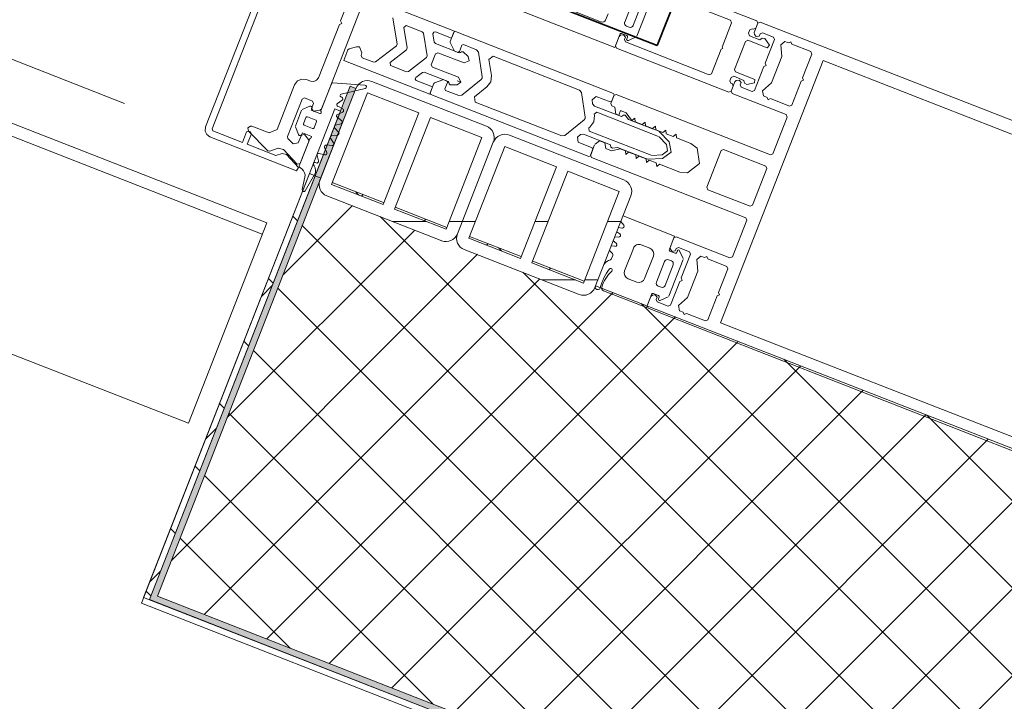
# Model space of a CAD drawing. Header units: millimetres. Extents: x -7374688 to -7372476, y 5958422 to 5960750.
# Tile 19 of 46: x -7373937 to -7373777, y 5960413 to 5960524. Entities that reach past the tile are written whole.
import ezdxf

# ---------------------------------------------------------------- set-up
doc = ezdxf.new("R2010")
doc.units = ezdxf.units.MM
doc.layers.add('Линии', color=7, linetype='Continuous', lineweight=18, true_color=0x00a600)
for name, color, linetype, lineweight in [('Окна', 7, 'Continuous', 18), ('Размеры', 7, 'Continuous', 9), ('Размеры-10', 7, 'Continuous', 9), ('Тонкие линии', 7, 'Continuous', 18), ('Элементы узлов', 7, 'Continuous', 18)]:
    doc.layers.add(name, color=color, linetype=linetype, lineweight=lineweight)
doc.styles.add('GOST Common', font='GOST_Common.ttf', dxfattribs={"width": 0.9, "height": 20})
doc.dimstyles.new('ADSK_Основной_2_0', dxfattribs={"dimscale": 304.8, "dimtxt": 20.1143, "dimasz": 0.046391, "dimexe": 0.049213, "dimexo": 0.098425, "dimgap": 0.016404, "dimtad": 1, "dimdec": 0, "dimzin": 0, "dimdsep": 46, "dimtxsty": 'GOST Common', "dimblk1": 'OBLIQUE', "dimblk2": 'OBLIQUE', "dimsah": 1, "dimcen": 0.09, "dimdle": 0.049213, "dimazin": 0, "dimtfac": 1, "dimtdec": 4, "dimtix": 1, "dimtmove": 0, "dimatfit": 3, "dimfxl": 1, "dimtvp": 1, "dimtfill": 1, "dimtolj": 1, "dimtzin": 0, "dimarcsym": 2})
doc.dimstyles.new('ADSK_Основной_2_0_1', dxfattribs={"dimscale": 304.8, "dimtxt": 20.1143, "dimasz": 0.046391, "dimexe": 0.049213, "dimexo": 0.098425, "dimgap": 0.016404, "dimtad": 1, "dimdec": 0, "dimzin": 0, "dimdsep": 46, "dimtxsty": 'GOST Common', "dimblk1": 'OBLIQUE', "dimblk2": 'OBLIQUE', "dimsah": 1, "dimcen": 0.09, "dimdle": 0.049213, "dimazin": 0, "dimtfac": 1, "dimtdec": 4, "dimtix": 1, "dimtmove": 1, "dimatfit": 3, "dimfxl": 1, "dimtvp": 1, "dimtfill": 1, "dimtolj": 1, "dimtzin": 0, "dimarcsym": 2})
pattern_1 = [(0, (-7374284.715, 5958338.63), (0, 76.2), []), (0, (-7374284.715, 5958348.18), (0, 76.2), []), (0, (-7374284.715, 5958357.68), (0, 76.2), []), (0, (-7374284.715, 5958386.18), (0, 76.2), [])]

# ---------------------------------------------------------------- blocks, each defined once
blk = doc.blocks.new('ОкноВитражное_Одностворчатое_Агрисовгаз - Окно одностворчатое AGS68 в витраж ПО Л-21477776-Разрез 6-6')
at = {"layer": 'Окна', "lineweight": 35}
for p, q in [((-7373817.05, 5960561.86), (-7373833.44, 5960519.95)), ((-7373833.44, 5960519.95), (-7373896.77, 5960544.73))]:
    blk.add_line(p, q, dxfattribs=at)
blk = doc.blocks.new('Витражная стойка в сборе - Витражная стойка в сборе-21069598-Разрез 6-6')
at = {"layer": 'Элементы узлов'}
h = blk.add_hatch(dxfattribs=at)
h.set_pattern_fill('FP_2', color=256, style=0, pattern_type=2)
h.set_pattern_definition(pattern_1)
h.paths.add_polyline_path([(-7373868, 5960488.09), (-7373867.48, 5960488.1), (-7373866.98, 5960488.24), (-7373866.54, 5960488.51), (-7373866.06, 5960489.1), (-7373865.81, 5960489.65), (-7373859.97, 5960504.76), (-7373860.09, 5960505.68), (-7373860.12, 5960505.78), (-7373860.39, 5960506.23), (-7373860.77, 5960506.59), (-7373861.82, 5960507.07), (-7373880.35, 5960514.25), (-7373881.28, 5960514.12), (-7373881.38, 5960514.09), (-7373881.83, 5960513.82), (-7373882.2, 5960513.44), (-7373882.45, 5960512.98), (-7373888.41, 5960497.56), (-7373888.4, 5960497.05), (-7373888.26, 5960496.56), (-7373887.99, 5960496.12), (-7373887.62, 5960495.76), (-7373886.41, 5960495.22), (-7373868.5, 5960488.21)])
h.paths.add_polyline_path([(-7373867.79, 5960490.08), (-7373876.17, 5960493.36), (-7373870.34, 5960508.26), (-7373861.96, 5960504.98), (-7373867.67, 5960490.38)])
h.paths.add_polyline_path([(-7373878.03, 5960494.09), (-7373886.41, 5960497.36), (-7373880.58, 5960512.26), (-7373872.2, 5960508.99), (-7373877.97, 5960494.24)])
h = blk.add_hatch(dxfattribs=at)
h.set_pattern_fill('FP_2', color=256, style=0, pattern_type=2)
h.set_pattern_definition(pattern_1)
h.paths.add_polyline_path([(-7373845.65, 5960479.34), (-7373845.13, 5960479.35), (-7373844.63, 5960479.5), (-7373844.19, 5960479.76), (-7373843.83, 5960480.14), (-7373843.46, 5960480.9), (-7373837.62, 5960496.02), (-7373837.63, 5960496.54), (-7373837.77, 5960497.04), (-7373838.04, 5960497.48), (-7373838.42, 5960497.84), (-7373839.61, 5960498.38), (-7373858, 5960505.5), (-7373858.53, 5960505.49), (-7373859.14, 5960505.28), (-7373859.79, 5960504.76), (-7373859.97, 5960504.47), (-7373860.1, 5960504.23), (-7373866.06, 5960488.82), (-7373865.93, 5960487.89), (-7373865.91, 5960487.81), (-7373865.64, 5960487.37), (-7373865.27, 5960487.02), (-7373864.06, 5960486.47), (-7373846.15, 5960479.47)])
h.paths.add_polyline_path([(-7373845.44, 5960481.33), (-7373853.82, 5960484.61), (-7373847.99, 5960499.51), (-7373839.61, 5960496.24), (-7373845.32, 5960481.63)])
h.paths.add_polyline_path([(-7373855.68, 5960485.34), (-7373864.06, 5960488.62), (-7373858.18, 5960503.5), (-7373849.85, 5960500.24), (-7373855.56, 5960485.64)])
for p, q in [((-7373906.89, 5960506.72), (-7373889.58, 5960550.95)), ((-7373888.6, 5960550.48), (-7373905.85, 5960506.4)), ((-7373817.26, 5960524), (-7373835.53, 5960531.15)), ((-7373835.14, 5960529.39), (-7373821.53, 5960524.06)), ((-7373821.36, 5960523.67), (-7373822.9, 5960519.71)), ((-7373821.53, 5960524.06), (-7373821.36, 5960523.67)), ((-7373818.38, 5960522.51), (-7373817.99, 5960522.68)), ((-7373817.99, 5960522.68), (-7373817.8, 5960522.6)), ((-7373817.8, 5960522.6), (-7373817.41, 5960522.77)), ((-7373817.09, 5960523.61), (-7373817.69, 5960522.06)), ((-7373817.41, 5960522.77), (-7373817.09, 5960523.61)), ((-7373817.09, 5960523.61), (-7373817.26, 5960524)), ((-7373816.7, 5960523.78), (-7373817.09, 5960523.61)), ((-7373706.15, 5960480.54), (-7373816.7, 5960523.78)), ((-7373839.64, 5960521.45), (-7373840.25, 5960519.9)), ((-7373839.41, 5960521.64), (-7373839.64, 5960521.45)), ((-7373838.95, 5960521.71), (-7373839.41, 5960521.64)), ((-7373838.63, 5960521.3), (-7373838.95, 5960521.71)), ((-7373838.77, 5960520.93), (-7373838.63, 5960521.3)), ((-7373818.6, 5960521.95), (-7373818.38, 5960522.51)), ((-7373818.43, 5960521.56), (-7373818.6, 5960521.95)), ((-7373816.75, 5960520.9), (-7373818.43, 5960521.56)), ((-7373817.69, 5960522.06), (-7373817.65, 5960521.76)), ((-7373817.65, 5960521.76), (-7373817.36, 5960521.4)), ((-7373817.36, 5960521.4), (-7373816.85, 5960521.48)), ((-7373816.85, 5960521.48), (-7373816.7, 5960521.85)), ((-7373816.38, 5960521.16), (-7373816.75, 5960520.9)), ((-7373816.7, 5960521.85), (-7373816.31, 5960522.02)), ((-7373815.97, 5960521.08), (-7373816.38, 5960521.16)), ((-7373816.31, 5960522.02), (-7373814.54, 5960521.33)), ((-7373815.2, 5960520.03), (-7373815.97, 5960521.08)), ((-7373814.54, 5960521.33), (-7373814.37, 5960520.94)), ((-7373840.25, 5960519.9), (-7373840.08, 5960519.51)), ((-7373840.08, 5960519.51), (-7373821.81, 5960512.36)), ((-7373838.6, 5960520.54), (-7373838.77, 5960520.93)), ((-7373824.99, 5960515.21), (-7373838.6, 5960520.54)), ((-7373822.79, 5960519.45), (-7373823.05, 5960519.34)), ((-7373822.9, 5960519.71), (-7373822.79, 5960519.45)), ((-7373820.89, 5960516.08), (-7373819.11, 5960520.64)), ((-7373819.11, 5960520.64), (-7373818.72, 5960520.81)), ((-7373818.72, 5960520.81), (-7373815.55, 5960519.58)), ((-7373814.37, 5960520.94), (-7373815.89, 5960517.08)), ((-7373815.55, 5960519.58), (-7373815.2, 5960520.03)), ((-7373813.36, 5960520.09), (-7373812.68, 5960520.6)), ((-7373813.2, 5960518.17), (-7373813.36, 5960520.09)), ((-7373812.68, 5960520.6), (-7373812.12, 5960520.38)), ((-7373812.12, 5960520.38), (-7373811.73, 5960520.55)), ((-7373811.73, 5960520.55), (-7373811.56, 5960520.16)), ((-7373811.56, 5960520.16), (-7373808.49, 5960518.96)), ((-7373823.05, 5960519.34), (-7373824.6, 5960515.38)), ((-7373814.88, 5960513.89), (-7373813.2, 5960518.17)), ((-7373808.32, 5960518.57), (-7373809.83, 5960514.71)), ((-7373808.49, 5960518.96), (-7373808.32, 5960518.57)), ((-7373823.16, 5960474.88), (-7373806.47, 5960517.53)), ((-7373816.1, 5960516.52), (-7373817.62, 5960512.65)), ((-7373815.72, 5960516.69), (-7373816.1, 5960516.52)), ((-7373815.89, 5960517.08), (-7373815.72, 5960516.69)), ((-7373806.47, 5960517.53), (-7373710.64, 5960480.04)), ((-7373824.6, 5960515.38), (-7373824.99, 5960515.21)), ((-7373821.62, 5960514.22), (-7373821.4, 5960514.78)), ((-7373821.4, 5960514.78), (-7373821.01, 5960514.95)), ((-7373821.01, 5960514.95), (-7373819.34, 5960514.29)), ((-7373820.72, 5960515.69), (-7373820.89, 5960516.08)), ((-7373817.56, 5960514.45), (-7373820.72, 5960515.69)), ((-7373809.83, 5960514.71), (-7373809.66, 5960514.32)), ((-7373861.23, 5960506.84), (-7373879.84, 5960514.12)), ((-7373821.45, 5960513.83), (-7373821.62, 5960514.22)), ((-7373821.26, 5960513.76), (-7373821.45, 5960513.83)), ((-7373820.81, 5960514.08), (-7373821.42, 5960512.53)), ((-7373821.42, 5960512.53), (-7373821.09, 5960513.37)), ((-7373821.09, 5960513.37), (-7373821.26, 5960513.76)), ((-7373820.58, 5960514.27), (-7373820.81, 5960514.08)), ((-7373820.12, 5960514.34), (-7373820.58, 5960514.27)), ((-7373819.8, 5960513.94), (-7373820.12, 5960514.34)), ((-7373819.94, 5960513.56), (-7373819.8, 5960513.94)), ((-7373819.77, 5960513.17), (-7373819.94, 5960513.56)), ((-7373818, 5960512.48), (-7373819.77, 5960513.17)), ((-7373819.34, 5960514.29), (-7373819.24, 5960513.86)), ((-7373819.24, 5960513.86), (-7373818.89, 5960513.63)), ((-7373818.89, 5960513.63), (-7373817.61, 5960513.88)), ((-7373817.61, 5960513.88), (-7373817.56, 5960514.45)), ((-7373816.3, 5960512.59), (-7373814.88, 5960513.89)), ((-7373810.05, 5960514.15), (-7373811.56, 5960510.28)), ((-7373809.66, 5960514.32), (-7373810.05, 5960514.15)), ((-7373882.45, 5960512.98), (-7373888.29, 5960498.06)), ((-7373886.41, 5960497.36), (-7373880.58, 5960512.26)), ((-7373880.58, 5960512.26), (-7373872.2, 5960508.99)), ((-7373840.49, 5960511.83), (-7373841, 5960510.52)), ((-7373840.1, 5960512), (-7373840.49, 5960511.83)), ((-7373815.05, 5960502.2), (-7373840.1, 5960512)), ((-7373821.81, 5960512.36), (-7373821.42, 5960512.53)), ((-7373821.42, 5960512.53), (-7373821.25, 5960512.14)), ((-7373821.25, 5960512.14), (-7373812.5, 5960508.72)), ((-7373817.62, 5960512.65), (-7373818, 5960512.48)), ((-7373816.14, 5960511.75), (-7373816.3, 5960512.59)), ((-7373815.58, 5960511.53), (-7373816.14, 5960511.75)), ((-7373815.41, 5960511.15), (-7373815.58, 5960511.53)), ((-7373841, 5960510.52), (-7373840.83, 5960510.13)), ((-7373840.83, 5960510.13), (-7373840.34, 5960509.95)), ((-7373840.34, 5960509.95), (-7373840.17, 5960508.8)), ((-7373815.02, 5960511.32), (-7373815.41, 5960511.15)), ((-7373811.95, 5960510.11), (-7373815.02, 5960511.32)), ((-7373811.56, 5960510.28), (-7373811.95, 5960510.11)), ((-7373872.2, 5960508.99), (-7373878.03, 5960494.09)), ((-7373876.17, 5960493.36), (-7373870.34, 5960508.26)), ((-7373870.34, 5960508.26), (-7373861.96, 5960504.98)), ((-7373840.17, 5960508.8), (-7373839.7, 5960508.62)), ((-7373839.7, 5960508.62), (-7373839.41, 5960509.37)), ((-7373839.41, 5960509.37), (-7373838.48, 5960509)), ((-7373838.48, 5960509), (-7373837.65, 5960507.82)), ((-7373812.33, 5960508.33), (-7373814.66, 5960502.37)), ((-7373812.5, 5960508.72), (-7373812.33, 5960508.33)), ((-7373906.95, 5960506.03), (-7373906.89, 5960506.72)), ((-7373837.55, 5960507.78), (-7373837.1, 5960508.14)), ((-7373837.1, 5960508.14), (-7373837.01, 5960507.57)), ((-7373837.01, 5960507.57), (-7373835.87, 5960507.12)), ((-7373835.87, 5960507.12), (-7373835.42, 5960507.48)), ((-7373835.42, 5960507.48), (-7373835.33, 5960506.91)), ((-7373835.33, 5960506.91), (-7373834.2, 5960506.47)), ((-7373834.2, 5960506.47), (-7373833.75, 5960506.83)), ((-7373833.75, 5960506.83), (-7373833.66, 5960506.26)), ((-7373906.7, 5960505.48), (-7373906.95, 5960506.03)), ((-7373906.18, 5960505.1), (-7373906.7, 5960505.48)), ((-7373892.13, 5960499.6), (-7373906.18, 5960505.1)), ((-7373905.85, 5960506.4), (-7373905.71, 5960506.07)), ((-7373905.71, 5960506.07), (-7373900.89, 5960504.19)), ((-7373900.89, 5960504.19), (-7373900.23, 5960505.9)), ((-7373900.23, 5960505.9), (-7373899.9, 5960506.04)), ((-7373899.45, 5960505.6), (-7373900.12, 5960503.89)), ((-7373899.9, 5960506.04), (-7373899.59, 5960505.92)), ((-7373899.59, 5960505.92), (-7373899.45, 5960505.6)), ((-7373838.88, 5960498.1), (-7373857.49, 5960505.38)), ((-7373833.66, 5960506.26), (-7373832.52, 5960505.81)), ((-7373832.52, 5960505.81), (-7373832.07, 5960506.17)), ((-7373832.07, 5960506.17), (-7373831.98, 5960505.6)), ((-7373831.98, 5960505.6), (-7373830.85, 5960505.16)), ((-7373830.85, 5960505.16), (-7373830.39, 5960505.52)), ((-7373830.39, 5960505.52), (-7373830.31, 5960504.94)), ((-7373900.12, 5960503.89), (-7373895.46, 5960502.07)), ((-7373861.96, 5960504.98), (-7373867.79, 5960490.08)), ((-7373860.1, 5960504.23), (-7373865.94, 5960489.32)), ((-7373864.06, 5960488.62), (-7373858.23, 5960503.52)), ((-7373858.23, 5960503.52), (-7373849.85, 5960500.24)), ((-7373843.64, 5960503.78), (-7373844.28, 5960502.14)), ((-7373842.83, 5960504.47), (-7373843.54, 5960503.9)), ((-7373841.96, 5960504.13), (-7373842.83, 5960504.47)), ((-7373841.81, 5960503.22), (-7373841.96, 5960504.13)), ((-7373830.31, 5960504.94), (-7373827.97, 5960504.03)), ((-7373827.97, 5960504.03), (-7373826.93, 5960503.26)), ((-7373895.46, 5960502.07), (-7373894.45, 5960502.4)), ((-7373894.45, 5960502.4), (-7373893.75, 5960502.23)), ((-7373893.75, 5960502.23), (-7373891.77, 5960500.14)), ((-7373844.28, 5960502.14), (-7373844.11, 5960501.75)), ((-7373840.88, 5960502.85), (-7373841.81, 5960503.22)), ((-7373839.47, 5960503.16), (-7373840.88, 5960502.85)), ((-7373838.63, 5960502.83), (-7373839.47, 5960503.16)), ((-7373838.54, 5960502.26), (-7373838.63, 5960502.83)), ((-7373838.09, 5960502.62), (-7373838.54, 5960502.26)), ((-7373836.95, 5960502.18), (-7373838.09, 5960502.62)), ((-7373836.86, 5960501.6), (-7373836.95, 5960502.18)), ((-7373836.41, 5960501.96), (-7373836.86, 5960501.6)), ((-7373835.27, 5960501.52), (-7373836.41, 5960501.96)), ((-7373826.93, 5960503.26), (-7373826.55, 5960500.79)), ((-7373825.39, 5960496.9), (-7373823.06, 5960502.86)), ((-7373823.06, 5960502.86), (-7373822.67, 5960503.03)), ((-7373822.67, 5960503.03), (-7373815.78, 5960500.34)), ((-7373814.66, 5960502.37), (-7373815.05, 5960502.2)), ((-7373849.85, 5960500.24), (-7373855.68, 5960485.34)), ((-7373844.11, 5960501.75), (-7373819.05, 5960491.95)), ((-7373835.19, 5960500.95), (-7373835.27, 5960501.52)), ((-7373834.73, 5960501.31), (-7373835.19, 5960500.95)), ((-7373833.6, 5960500.86), (-7373834.73, 5960501.31)), ((-7373833.51, 5960500.29), (-7373833.6, 5960500.86)), ((-7373833.06, 5960500.65), (-7373833.51, 5960500.29)), ((-7373829.79, 5960499.37), (-7373833.06, 5960500.65)), ((-7373826.55, 5960500.79), (-7373828.5, 5960499.23)), ((-7373815.78, 5960500.34), (-7373815.61, 5960499.95)), ((-7373891.77, 5960500.14), (-7373892.13, 5960499.6)), ((-7373853.82, 5960484.61), (-7373847.99, 5960499.51)), ((-7373847.99, 5960499.51), (-7373839.61, 5960496.24)), ((-7373828.5, 5960499.23), (-7373829.79, 5960499.37)), ((-7373815.61, 5960499.95), (-7373817.94, 5960493.99)), ((-7373878.03, 5960494.09), (-7373886.41, 5960497.36)), ((-7373887.17, 5960495.51), (-7373868.5, 5960488.21)), ((-7373839.61, 5960496.24), (-7373845.44, 5960481.33)), ((-7373843.58, 5960480.59), (-7373837.74, 5960495.51)), ((-7373825.22, 5960496.51), (-7373825.39, 5960496.9)), ((-7373818.33, 5960493.82), (-7373825.22, 5960496.51)), ((-7373817.94, 5960493.99), (-7373818.33, 5960493.82)), ((-7373867.79, 5960490.08), (-7373876.17, 5960493.36)), ((-7373818.88, 5960491.57), (-7373821.22, 5960485.6)), ((-7373819.05, 5960491.95), (-7373818.88, 5960491.57)), ((-7373855.68, 5960485.34), (-7373864.06, 5960488.62)), ((-7373830.75, 5960488.69), (-7373831.36, 5960487.13)), ((-7373830.36, 5960488.86), (-7373830.75, 5960488.69)), ((-7373821.61, 5960485.43), (-7373830.36, 5960488.86)), ((-7373864.82, 5960486.77), (-7373846.15, 5960479.47)), ((-7373831.36, 5960487.13), (-7373831.31, 5960486.84)), ((-7373831.31, 5960486.84), (-7373831.02, 5960486.48)), ((-7373831.02, 5960486.48), (-7373830.51, 5960486.56)), ((-7373830.51, 5960486.56), (-7373830.36, 5960486.93)), ((-7373830.36, 5960486.93), (-7373829.97, 5960487.1)), ((-7373829.97, 5960487.1), (-7373828.2, 5960486.41)), ((-7373828.03, 5960486.02), (-7373829.55, 5960482.15)), ((-7373828.2, 5960486.41), (-7373828.03, 5960486.02)), ((-7373845.44, 5960481.33), (-7373853.82, 5960484.61)), ((-7373826.34, 5960485.68), (-7373827.02, 5960485.17)), ((-7373827.02, 5960485.17), (-7373826.86, 5960483.25)), ((-7373825.78, 5960485.46), (-7373826.34, 5960485.68)), ((-7373825.39, 5960485.63), (-7373825.78, 5960485.46)), ((-7373825.22, 5960485.24), (-7373825.39, 5960485.63)), ((-7373822.15, 5960484.04), (-7373825.22, 5960485.24)), ((-7373821.22, 5960485.6), (-7373821.61, 5960485.43)), ((-7373826.86, 5960483.25), (-7373828.54, 5960478.97)), ((-7373823.49, 5960479.78), (-7373821.98, 5960483.65)), ((-7373821.98, 5960483.65), (-7373822.15, 5960484.04)), ((-7373829.77, 5960481.59), (-7373831.28, 5960477.73)), ((-7373829.38, 5960481.76), (-7373829.77, 5960481.59)), ((-7373829.55, 5960482.15), (-7373829.38, 5960481.76)), ((-7373833.78, 5960479.42), (-7373834.24, 5960479.35)), ((-7373833.46, 5960479.01), (-7373833.78, 5960479.42)), ((-7373823.32, 5960479.4), (-7373823.49, 5960479.78)), ((-7373834.47, 5960479.16), (-7373835.08, 5960477.61)), ((-7373834.24, 5960479.35), (-7373834.47, 5960479.16)), ((-7373833.61, 5960478.64), (-7373833.46, 5960479.01)), ((-7373833.44, 5960478.25), (-7373833.61, 5960478.64)), ((-7373831.67, 5960477.56), (-7373833.44, 5960478.25)), ((-7373828.54, 5960478.97), (-7373829.96, 5960477.66)), ((-7373825.22, 5960475.36), (-7373823.71, 5960479.23)), ((-7373823.71, 5960479.23), (-7373823.32, 5960479.4)), ((-7373835.08, 5960477.61), (-7373834.91, 5960477.22)), ((-7373834.91, 5960477.22), (-7373724.37, 5960433.98)), ((-7373831.28, 5960477.73), (-7373831.67, 5960477.56)), ((-7373829.96, 5960477.66), (-7373829.8, 5960476.83)), ((-7373829.8, 5960476.83), (-7373829.24, 5960476.61)), ((-7373829.24, 5960476.61), (-7373829.07, 5960476.22)), ((-7373829.07, 5960476.22), (-7373828.69, 5960476.39)), ((-7373828.69, 5960476.39), (-7373825.61, 5960475.19)), ((-7373825.61, 5960475.19), (-7373825.22, 5960475.36)), ((-7373727.33, 5960437.39), (-7373823.16, 5960474.88))]:
    blk.add_line(p, q, dxfattribs=at)
at = {"layer": 'Элементы узлов', "color": 127, "true_color": 0x3a7676}
for p, q in [((-7373888.06, 5960509.63), (-7373877.73, 5960536.04)), ((-7373881.54, 5960532.61), (-7373884.93, 5960523.95)), ((-7373885.14, 5960523.39), (-7373888.53, 5960514.73)), ((-7373884.76, 5960523.56), (-7373885.14, 5960523.39)), ((-7373884.93, 5960523.95), (-7373884.76, 5960523.56)), ((-7373888.53, 5960514.73), (-7373888.84, 5960514.31)), ((-7373892.42, 5960513.57), (-7373895.26, 5960506.3)), ((-7373891.96, 5960514.19), (-7373892.42, 5960513.57)), ((-7373891.25, 5960514.5), (-7373891.96, 5960514.19)), ((-7373890.48, 5960514.42), (-7373891.25, 5960514.5)), ((-7373889.83, 5960514.16), (-7373890.48, 5960514.42)), ((-7373889.31, 5960514.1), (-7373889.83, 5960514.16)), ((-7373888.84, 5960514.31), (-7373889.31, 5960514.1)), ((-7373891.18, 5960511.26), (-7373890.79, 5960511.43)), ((-7373890.79, 5960511.43), (-7373889.49, 5960510.92)), ((-7373893.56, 5960505.18), (-7373891.18, 5960511.26)), ((-7373889.32, 5960510.53), (-7373889.65, 5960509.69)), ((-7373889.49, 5960510.92), (-7373889.32, 5960510.53)), ((-7373889.65, 5960509.69), (-7373889.32, 5960509.28)), ((-7373889.32, 5960509.28), (-7373888.29, 5960509.44)), ((-7373888.29, 5960509.44), (-7373888.06, 5960509.63)), ((-7373899.61, 5960506.86), (-7373900, 5960506.55)), ((-7373899.35, 5960506.83), (-7373899.61, 5960506.86)), ((-7373896.56, 5960505.74), (-7373899.35, 5960506.83)), ((-7373900, 5960506.55), (-7373899.93, 5960506.05)), ((-7373899.93, 5960506.05), (-7373896.75, 5960502.83)), ((-7373895.26, 5960506.3), (-7373896.56, 5960505.74)), ((-7373893.5, 5960504.86), (-7373893.56, 5960505.18)), ((-7373891.32, 5960505.4), (-7373891.82, 5960504.12)), ((-7373890.81, 5960505.48), (-7373891.32, 5960505.4)), ((-7373890.16, 5960504.67), (-7373890.81, 5960505.48)), ((-7373892.65, 5960503.96), (-7373893.5, 5960504.86)), ((-7373891.82, 5960504.12), (-7373892.65, 5960503.96)), ((-7373891.53, 5960500.76), (-7373890.11, 5960504.37)), ((-7373890.11, 5960504.37), (-7373890.16, 5960504.67)), ((-7373896.75, 5960502.83), (-7373896.44, 5960502.76)), ((-7373896.44, 5960502.76), (-7373895.09, 5960503.24)), ((-7373895.09, 5960503.24), (-7373894.24, 5960503.03)), ((-7373894.24, 5960503.03), (-7373892.02, 5960500.66)), ((-7373892.02, 5960500.66), (-7373891.53, 5960500.76))]:
    blk.add_line(p, q, dxfattribs=at)
at = {"layer": 'Элементы узлов', "color": 232, "true_color": 0xbb005e}
for p, q in [((-7373866.44, 5960522.3), (-7373880.41, 5960527.77)), ((-7373876.46, 5960524.45), (-7373875.75, 5960520.2)), ((-7373874.27, 5960523.22), (-7373874.68, 5960522.89)), ((-7373874.68, 5960522.89), (-7373874.12, 5960519.57)), ((-7373871.66, 5960522.2), (-7373874.27, 5960523.22)), ((-7373871.48, 5960521.97), (-7373871.66, 5960522.2)), ((-7373870.86, 5960518.29), (-7373871.48, 5960521.97)), ((-7373869.93, 5960521.84), (-7373869.8, 5960522.14)), ((-7373869.71, 5960520.52), (-7373869.93, 5960521.84)), ((-7373869.8, 5960522.14), (-7373869.53, 5960522.17)), ((-7373869.53, 5960522.17), (-7373866.9, 5960521.14)), ((-7373866.52, 5960522.12), (-7373867.11, 5960520.6)), ((-7373866.9, 5960521.14), (-7373866.44, 5960522.3)), ((-7373866.26, 5960522.23), (-7373866.52, 5960522.12)), ((-7373840.55, 5960512.18), (-7373866.26, 5960522.23)), ((-7373882.37, 5960519.77), (-7373883.55, 5960519.43)), ((-7373881.88, 5960519.75), (-7373882.37, 5960519.77)), ((-7373881.46, 5960518.78), (-7373881.88, 5960519.75)), ((-7373875.86, 5960519.92), (-7373879.27, 5960517.28)), ((-7373875.75, 5960520.2), (-7373875.86, 5960519.92)), ((-7373874.12, 5960519.57), (-7373874.24, 5960519.28)), ((-7373869.53, 5960520.29), (-7373869.71, 5960520.52)), ((-7373865.63, 5960518.76), (-7373869.53, 5960520.29)), ((-7373867.11, 5960520.6), (-7373867.1, 5960520.44)), ((-7373867.1, 5960520.44), (-7373866.45, 5960519.14)), ((-7373865.6, 5960518.97), (-7373865.2, 5960519.99)), ((-7373865.2, 5960519.99), (-7373864.94, 5960520.1)), ((-7373864.94, 5960520.1), (-7373862.82, 5960519.27)), ((-7373883.75, 5960519.25), (-7373884.42, 5960517.52)), ((-7373883.55, 5960519.43), (-7373883.75, 5960519.25)), ((-7373881.62, 5960518.36), (-7373881.46, 5960518.78)), ((-7373881.45, 5960517.97), (-7373881.62, 5960518.36)), ((-7373879.56, 5960517.23), (-7373881.45, 5960517.97)), ((-7373874.24, 5960519.28), (-7373876.9, 5960517.22)), ((-7373873.92, 5960515.72), (-7373870.97, 5960518)), ((-7373870.97, 5960518), (-7373870.86, 5960518.29)), ((-7373870.19, 5960516.84), (-7373869.5, 5960518.61)), ((-7373869.5, 5960518.61), (-7373869.11, 5960518.78)), ((-7373869.11, 5960518.78), (-7373864.85, 5960517.12)), ((-7373866.35, 5960519.04), (-7373865.86, 5960518.85)), ((-7373865.86, 5960518.85), (-7373865.6, 5960518.97)), ((-7373865.43, 5960518.8), (-7373865.63, 5960518.76)), ((-7373865.26, 5960518.94), (-7373865.43, 5960518.8)), ((-7373865, 5960518.93), (-7373865.26, 5960518.94)), ((-7373864.19, 5960518.15), (-7373865, 5960518.93)), ((-7373864.04, 5960517.47), (-7373864.19, 5960518.15)), ((-7373862.82, 5960519.27), (-7373862.51, 5960518.88)), ((-7373862.51, 5960518.88), (-7373861.9, 5960514.89)), ((-7373860.81, 5960517.68), (-7373860.13, 5960518.22)), ((-7373860.13, 5960518.22), (-7373846.06, 5960512.72)), ((-7373884.42, 5960517.52), (-7373870.45, 5960512.06)), ((-7373879.27, 5960517.28), (-7373879.56, 5960517.23)), ((-7373876.9, 5960517.22), (-7373876.82, 5960516.7)), ((-7373876.82, 5960516.7), (-7373874.21, 5960515.68)), ((-7373870.02, 5960516.45), (-7373870.19, 5960516.84)), ((-7373865.76, 5960514.79), (-7373870.02, 5960516.45)), ((-7373864.85, 5960517.12), (-7373864.04, 5960517.47)), ((-7373860.42, 5960515.11), (-7373860.81, 5960517.68)), ((-7373874.21, 5960515.68), (-7373873.92, 5960515.72)), ((-7373872.81, 5960514.49), (-7373872.7, 5960514.77)), ((-7373872.7, 5960514.77), (-7373871.64, 5960515.59)), ((-7373871.64, 5960515.59), (-7373871.35, 5960515.63)), ((-7373871.35, 5960515.63), (-7373867.45, 5960514.11)), ((-7373865.41, 5960513.98), (-7373865.76, 5960514.79)), ((-7373861.93, 5960514.63), (-7373862.08, 5960514.42)), ((-7373861.9, 5960514.89), (-7373861.93, 5960514.63)), ((-7373860.53, 5960514.08), (-7373860.42, 5960515.11)), ((-7373872.63, 5960514.25), (-7373872.81, 5960514.49)), ((-7373870, 5960513.22), (-7373872.63, 5960514.25)), ((-7373870.45, 5960512.06), (-7373870, 5960513.22)), ((-7373869.78, 5960513.76), (-7373870.38, 5960512.25)), ((-7373869.67, 5960513.88), (-7373869.78, 5960513.76)), ((-7373868.31, 5960514.39), (-7373869.67, 5960513.88)), ((-7373867.68, 5960514.2), (-7373868.17, 5960514.39)), ((-7373867.97, 5960512.91), (-7373867.57, 5960513.94)), ((-7373867.57, 5960513.94), (-7373867.68, 5960514.2)), ((-7373867.45, 5960514.11), (-7373867.33, 5960513.95)), ((-7373867.33, 5960513.95), (-7373867.3, 5960513.73)), ((-7373867.3, 5960513.73), (-7373867.1, 5960513.56)), ((-7373867.1, 5960513.56), (-7373865.97, 5960513.58)), ((-7373865.41, 5960513.98), (-7373865.99, 5960514.21)), ((-7373865.97, 5960513.58), (-7373865.41, 5960513.98)), ((-7373862.08, 5960514.42), (-7373865.24, 5960511.9)), ((-7373863.18, 5960511.63), (-7373861.15, 5960513.25)), ((-7373861.15, 5960513.25), (-7373860.53, 5960514.08)), ((-7373870.38, 5960512.25), (-7373870.27, 5960511.99)), ((-7373870.27, 5960511.99), (-7373844.56, 5960501.93)), ((-7373867.86, 5960512.65), (-7373867.97, 5960512.91)), ((-7373865.73, 5960511.82), (-7373867.86, 5960512.65)), ((-7373865.24, 5960511.9), (-7373865.73, 5960511.82)), ((-7373863.05, 5960510.77), (-7373863.18, 5960511.63)), ((-7373846.06, 5960512.72), (-7373845.74, 5960512.33)), ((-7373845.74, 5960512.33), (-7373845.14, 5960508.33)), ((-7373844.04, 5960511.12), (-7373843.37, 5960511.67)), ((-7373843.37, 5960511.67), (-7373841.1, 5960510.78)), ((-7373840.84, 5960510.89), (-7373840.44, 5960511.92)), ((-7373840.44, 5960511.92), (-7373840.55, 5960512.18)), ((-7373848.97, 5960505.27), (-7373863.05, 5960510.77)), ((-7373843.95, 5960510.5), (-7373844.04, 5960511.12)), ((-7373843.64, 5960510.11), (-7373843.95, 5960510.5)), ((-7373839.24, 5960508.39), (-7373843.64, 5960510.11)), ((-7373841.1, 5960510.78), (-7373840.84, 5960510.89)), ((-7373845.14, 5960508.33), (-7373845.17, 5960508.07)), ((-7373843.77, 5960507.53), (-7373843.65, 5960508.56)), ((-7373843.69, 5960508.78), (-7373843.28, 5960509.11)), ((-7373843.65, 5960508.56), (-7373843.69, 5960508.78)), ((-7373843.28, 5960509.11), (-7373833.22, 5960505.17)), ((-7373838.93, 5960508.64), (-7373839.24, 5960508.39)), ((-7373838.65, 5960508.61), (-7373838.93, 5960508.64)), ((-7373838.12, 5960507.95), (-7373838.65, 5960508.61)), ((-7373845.32, 5960507.87), (-7373848.48, 5960505.34)), ((-7373845.17, 5960508.07), (-7373845.32, 5960507.87)), ((-7373844.56, 5960506.55), (-7373844.38, 5960506.69)), ((-7373844.38, 5960506.69), (-7373843.77, 5960507.53)), ((-7373834.22, 5960506.42), (-7373838.12, 5960507.95)), ((-7373848.48, 5960505.34), (-7373848.97, 5960505.27)), ((-7373846.41, 5960505.07), (-7373845.92, 5960505.47)), ((-7373846.28, 5960504.22), (-7373846.41, 5960505.07)), ((-7373845.92, 5960505.47), (-7373845.42, 5960505.54)), ((-7373845.42, 5960505.54), (-7373841.03, 5960503.82)), ((-7373844.49, 5960506.04), (-7373844.56, 5960506.55)), ((-7373834.42, 5960502.1), (-7373844.49, 5960506.04)), ((-7373833.84, 5960506.28), (-7373834.22, 5960506.42)), ((-7373833.2, 5960506.02), (-7373833.84, 5960506.28)), ((-7373833.15, 5960505.12), (-7373831.96, 5960503.88)), ((-7373831.53, 5960504.3), (-7373833.13, 5960505.98)), ((-7373844.02, 5960503.33), (-7373846.28, 5960504.22)), ((-7373841.03, 5960503.82), (-7373840.97, 5960503.43)), ((-7373840.97, 5960503.43), (-7373840.74, 5960503.26)), ((-7373831.96, 5960503.88), (-7373831.76, 5960502.83)), ((-7373831.2, 5960502.61), (-7373831.53, 5960504.3)), ((-7373844.56, 5960501.93), (-7373844.3, 5960502.04)), ((-7373844.3, 5960502.04), (-7373843.9, 5960503.07)), ((-7373843.9, 5960503.07), (-7373844.02, 5960503.33)), ((-7373840.74, 5960503.26), (-7373839.9, 5960503.38)), ((-7373839.9, 5960503.38), (-7373836, 5960501.86)), ((-7373836, 5960501.86), (-7373835.63, 5960501.71)), ((-7373832.62, 5960502.19), (-7373834.34, 5960502.09)), ((-7373831.76, 5960502.83), (-7373832.62, 5960502.19)), ((-7373832.59, 5960501.6), (-7373831.2, 5960502.61)), ((-7373835.63, 5960501.71), (-7373834.99, 5960501.46)), ((-7373834.9, 5960501.45), (-7373832.59, 5960501.6))]:
    blk.add_line(p, q, dxfattribs=at)
at = {"layer": 'Элементы узлов', "color": 196, "true_color": 0x400080}
for p, q in [((-7373850.88, 5960527.06), (-7373842.49, 5960523.78)), ((-7373837.43, 5960527.11), (-7373838.74, 5960523.76)), ((-7373837.35, 5960523.22), (-7373836.03, 5960526.57)), ((-7373834.41, 5960527.43), (-7373836.74, 5960521.47)), ((-7373856.19, 5960525.81), (-7373840.36, 5960519.62)), ((-7373840.36, 5960519.62), (-7373856.19, 5960525.81)), ((-7373841.85, 5960524.06), (-7373841.43, 5960525.13)), ((-7373838.46, 5960523.11), (-7373837.99, 5960522.93)), ((-7373839.52, 5960521.76), (-7373840.36, 5960519.62)), ((-7373838.41, 5960521.59), (-7373839.25, 5960521.92)), ((-7373838.41, 5960521.05), (-7373838.3, 5960521.33)), ((-7373836.85, 5960521.36), (-7373838.14, 5960520.8)), ((-7373888.15, 5960509.38), (-7373886.44, 5960513.75)), ((-7373886.26, 5960513.87), (-7373881, 5960513.53)), ((-7373884.91, 5960511.62), (-7373884.74, 5960511.55)), ((-7373880.95, 5960512.99), (-7373884.86, 5960512.05)), ((-7373891.19, 5960509.55), (-7373889.96, 5960510.1)), ((-7373884.68, 5960511.07), (-7373885.44, 5960510.54)), ((-7373885.41, 5960510.07), (-7373884.59, 5960509.64)), ((-7373892.3, 5960506.85), (-7373891.28, 5960509.45)), ((-7373890.97, 5960507.23), (-7373890.57, 5960508.26)), ((-7373890.33, 5960508.36), (-7373888.96, 5960507.83)), ((-7373889.59, 5960509.75), (-7373889.7, 5960509.45)), ((-7373889.7, 5960509.45), (-7373888.34, 5960508.92)), ((-7373885.5, 5960508.29), (-7373884.76, 5960507.72)), ((-7373884.6, 5960509.14), (-7373885.44, 5960508.75)), ((-7373891.77, 5960505.47), (-7373892.3, 5960506.71)), ((-7373889.49, 5960506.46), (-7373890.86, 5960507)), ((-7373888.85, 5960507.59), (-7373889.26, 5960506.57)), ((-7373884.86, 5960507.23), (-7373885.75, 5960507)), ((-7373891.14, 5960505.77), (-7373891.26, 5960505.48)), ((-7373889.77, 5960505.24), (-7373891.14, 5960505.77)), ((-7373885.44, 5960505.4), (-7373886.37, 5960505.32)), ((-7373885.89, 5960506.54), (-7373885.26, 5960505.86)), ((-7373891.67, 5960500.4), (-7373889.96, 5960504.77)), ((-7373886.33, 5960503.69), (-7373887.26, 5960503.78)), ((-7373886.58, 5960504.9), (-7373886.08, 5960504.11)), ((-7373888.75, 5960502.08), (-7373888.55, 5960501.18)), ((-7373887.51, 5960502.17), (-7373888.41, 5960502.41)), ((-7373887.54, 5960503.4), (-7373887.18, 5960502.54)), ((-7373889.35, 5960500.58), (-7373889.22, 5960500.4)), ((-7373888.92, 5960500.86), (-7373889.09, 5960500.93)), ((-7373891.21, 5960499.87), (-7373891.61, 5960500.19)), ((-7373889.17, 5960498.98), (-7373890.68, 5960496.33)), ((-7373891.19, 5960496.52), (-7373890.74, 5960498.53)), ((-7373839.01, 5960492.24), (-7373830.63, 5960488.97)), ((-7373830.63, 5960488.97), (-7373839.01, 5960492.24)), ((-7373839.36, 5960491.35), (-7373838.9, 5960490.76)), ((-7373840.02, 5960489.67), (-7373839.54, 5960489.33)), ((-7373839.17, 5960490.28), (-7373839.75, 5960490.35)), ((-7373840.6, 5960488.18), (-7373840.13, 5960487.84)), ((-7373839.76, 5960488.79), (-7373840.33, 5960488.86)), ((-7373836.03, 5960487.53), (-7373834.63, 5960486.99)), ((-7373831.47, 5960486.82), (-7373830.63, 5960488.97)), ((-7373841.21, 5960486.62), (-7373840.74, 5960486.12)), ((-7373840.34, 5960487.3), (-7373840.92, 5960487.37)), ((-7373840.68, 5960485.81), (-7373840.86, 5960485.34)), ((-7373838.75, 5960483.34), (-7373837.33, 5960486.97)), ((-7373830.54, 5960486.19), (-7373831.38, 5960486.52)), ((-7373830.17, 5960486.59), (-7373830.28, 5960486.31)), ((-7373829.24, 5960485.3), (-7373829.81, 5960486.59)), ((-7373834.07, 5960485.69), (-7373835.49, 5960482.06)), ((-7373833.57, 5960481.47), (-7373832.26, 5960484.82)), ((-7373830.86, 5960484.28), (-7373832.17, 5960480.93)), ((-7373831.61, 5960485.11), (-7373831.15, 5960484.93)), ((-7373831.57, 5960479.18), (-7373829.24, 5960485.14)), ((-7373836.78, 5960481.49), (-7373838.18, 5960482.04)), ((-7373842.18, 5960480.06), (-7373835.19, 5960477.33)), ((-7373835.19, 5960477.33), (-7373834.35, 5960479.47)), ((-7373834.08, 5960479.63), (-7373833.24, 5960479.3)), ((-7373832.82, 5960480.64), (-7373833.29, 5960480.82)), ((-7373833.13, 5960479.04), (-7373833.23, 5960478.76)), ((-7373832.97, 5960478.51), (-7373831.67, 5960479.07))]:
    blk.add_line(p, q, dxfattribs=at)
for centre, radius, start, end in [((-7373837.81, 5960523.4), 0.5, 248.6356, 338.6356), ((-7373881.02, 5960513.25), 0.275, 283.4576, 86.2967), ((-7373890.39, 5960508.19), 0.184, 68.6356, 158.6356), ((-7373889.19, 5960500.68), 0.184, 158.6356, 213.8136), ((-7373890.35, 5960499.64), 1.35, 330.3887, 33.8136), ((-7373892.06, 5960498.82), 1.35, 347.5496, 50.9745), ((-7373836.4, 5960486.6), 1, 68.6356, 158.6356), ((-7373840.57, 5960483.34), 1.85, 105.445, 145.2327), ((-7373833.15, 5960477.71), 10, 143.687, 163.5557), ((-7373836.74, 5960478.89), 6, 133.1361, 162.6791), ((-7373837.82, 5960482.97), 1, 158.6356, 248.6356), ((-7373836.42, 5960482.42), 1, 248.6356, 338.6356)]:
    blk.add_arc(centre, radius, start, end, dxfattribs=at)
at = {"layer": 'Элементы узлов'}
for centre, radius, start, end in [((-7373880.57, 5960512.24), 2.02, 68.6356, 158.6356), ((-7373861.95, 5960504.98), 2, 338.6356, 68.6356), ((-7373858.22, 5960503.5), 2.02, 68.6356, 158.6356), ((-7373886.46, 5960497.34), 1.97, 158.6356, 248.6356), ((-7373839.6, 5960496.24), 2, 338.6356, 68.6356), ((-7373867.78, 5960490.06), 1.99, 248.6356, 338.0297), ((-7373864.11, 5960488.6), 1.97, 158.6356, 248.6356), ((-7373845.43, 5960481.32), 1.99, 248.6356, 338.6356)]:
    blk.add_arc(centre, radius, start, end, dxfattribs=at)
at = {"layer": 'Элементы узлов', "color": 196, "true_color": 0x400080}
for centre, major_axis, start_param, end_param in [((-7373842.31, 5960524.25), (0.093, 0.491), 2.955153, 4.525949), ((-7373838.28, 5960523.58), (0.489, 0.102), 2.562454, 4.13325), ((-7373839.32, 5960521.73), (0.109, 0.167), 0.20626, 2.010466), ((-7373838.22, 5960520.98), (-0.041, 0.196), 0.991658, 3.347852), ((-7373838.48, 5960521.41), (0.129, 0.153), 5.041138, 6.611934), ((-7373886.27, 5960513.69), (0.152, 0.104), 0.907203, 2.169755), ((-7373884.84, 5960511.79), (0.133, 0.127), 2.00888, 3.579676), ((-7373884.81, 5960511.87), (-0.063, 0.173), 6.168802, 7.131839), ((-7373884.84, 5960511.3), (0.275, 0.012), 5.274789, 7.435718), ((-7373889.84, 5960509.85), (-0.118, 0.249), 3.895906, 6.263141), ((-7373885.28, 5960510.31), (0.275, 0.02), 2.106512, 4.159443), ((-7373888.27, 5960509.09), (0.152, 0.104), 3.740551, 6.358545), ((-7373887.98, 5960509.32), (-0.183, 0.01), 5.965846, 7.013044), ((-7373885.33, 5960508.5), (-0.205, 0.184), 5.875288, 7.928219), ((-7373884.72, 5960509.39), (-0.272, 0.043), 2.161912, 4.389376), ((-7373890.8, 5960507.17), (0.152, 0.104), 2.169755, 3.740551), ((-7373889.03, 5960507.66), (-0.038, 0.18), 4.13325, 5.704047), ((-7373885.68, 5960506.73), (0.113, 0.251), 0.682933, 2.735865), ((-7373884.93, 5960507.5), (0.247, 0.122), 4.513414, 6.740878), ((-7373891.52, 5960505.58), (-0.132, 0.242), 1.472014, 3.839249), ((-7373889.84, 5960505.07), (0.074, 0.168), 3.708349, 6.326343), ((-7373889.43, 5960506.63), (-0.008, 0.183), 2.723329, 4.294126), ((-7373886.34, 5960505.05), (-0.155, 0.228), 5.771704, 7.824635), ((-7373885.46, 5960505.67), (-0.038, 0.273), 3.087175, 5.314639), ((-7373889.79, 5960504.71), (0.005, 0.184), 0.176284, 1.223481), ((-7373887.28, 5960503.5), (0.271, 0.051), 1.293799, 3.34673), ((-7373886.31, 5960503.97), (-0.27, 0.057), 1.688685, 3.91615), ((-7373888.48, 5960502.14), (-0.071, 0.266), 5.758046, 7.810977), ((-7373887.44, 5960502.43), (0.153, 0.229), 3.466217, 5.693681), ((-7373891.5, 5960500.34), (0.033, 0.181), 1.377604, 2.640156), ((-7373889.16, 5960500.76), (-0.136, 0.124), 5.079524, 6.65032), ((-7373888.82, 5960501.12), (0.253, 0.108), 3.936881, 6.097811), ((-7373890.92, 5960496.46), (-0.167, 0.219), 0.704016, 3.546094), ((-7373839.14, 5960490.57), (0.284, 0.097), 4.263062, 6.611854), ((-7373839.72, 5960489.08), (-0.228, 0.194), 2.155387, 4.792538), ((-7373840.3, 5960487.59), (0.229, 0.194), 3.887058, 6.52421), ((-7373840.96, 5960485.92), (0.053, 0.295), 4.517233, 5.641815), ((-7373835, 5960486.06), (0.826, 0.564), 5.311348, 6.882144), ((-7373831.31, 5960486.71), (-0.113, 0.165), 0.365548, 2.169755), ((-7373830.47, 5960486.38), (0.074, 0.186), 3.145406, 4.716203), ((-7373829.99, 5960486.51), (0.165, 0.113), 6.096746, 8.45294), ((-7373841.23, 5960485.49), (0.074, 0.393), 3.77004, 4.525949), ((-7373831.79, 5960484.64), (-0.418, 0.274), 4.918649, 6.489445), ((-7373831.33, 5960484.46), (0.413, 0.282), 5.311348, 6.882144), ((-7373841.01, 5960483.46), (0.175, 0.19), 4.590948, 7.893892), ((-7373833.11, 5960481.29), (0.467, 0.179), 2.401579, 3.972375), ((-7373843.13, 5960480.65), (0.39, 0.088), 2.577199, 5.775174), ((-7373841.99, 5960480.53), (-0.428, 0.259), 0.241546, 1.74177), ((-7373834.15, 5960479.44), (0.128, 0.154), 0.321378, 2.125585), ((-7373832.64, 5960481.11), (0.413, 0.282), 3.740551, 5.311348), ((-7373833.05, 5960478.69), (-0.072, 0.187), 0.830782, 3.186977), ((-7373833.31, 5960479.12), (-0.021, 0.199), 4.231948, 5.802744)]:
    blk.add_ellipse(centre, major_axis=major_axis, ratio=1, start_param=start_param, end_param=end_param, dxfattribs=at)
blk = doc.blocks.new('HILTI_2D_Сталь оц_L - Оц_сталь L-21265818-Разрез 6-6')
at = {"layer": 'Элементы узлов'}
for p, q in [((-7373885.89, 5960509.65), (-7373917.33, 5960429.27)), ((-7373884.96, 5960509.29), (-7373916.04, 5960429.84)), ((-7373885.89, 5960509.65), (-7373884.96, 5960509.29)), ((-7373916.04, 5960429.84), (-7373729.02, 5960356.68)), ((-7373917.33, 5960429.27), (-7373729.38, 5960355.75))]:
    blk.add_line(p, q, dxfattribs=at)
blk = doc.blocks.new('DIMBLOCK4-Разрез 6-6')
at = {"layer": 'Размеры-10'}
for p, q in [((-7373973.07, 5960488.68), (-7374125.02, 5960100.23)), ((-7374119.56, 5960114.2), (-7373973.07, 5960488.68)), ((-7373845.17, 5960006.86), (-7374133.53, 5960119.66)), ((-7373851.85, 5960030.95), (-7373864.6, 5959998.36)), ((-7373859.14, 5960012.33), (-7373851.85, 5960030.95))]:
    blk.add_line(p, q, dxfattribs=at)
at = {"layer": 'Размеры-10', "lineweight": 18}
for p, q in [((-7374119.56, 5960114.2), (-7374110.4, 5960118.21)), ((-7374119.56, 5960114.2), (-7374128.72, 5960110.19)), ((-7373859.14, 5960012.33), (-7373849.98, 5960016.34)), ((-7373859.14, 5960012.33), (-7373868.3, 5960008.32))]:
    blk.add_line(p, q, dxfattribs=at)
at = {"layer": 'Размеры-10', "color": 0, "insert": (-7373995.63, 5960099.15), "char_height": 20, "width": 45.4106, "attachment_point": 1, "rotation": 338.6356, "line_spacing_factor": 1.022761, "style": 'GOST Common', "bg_fill": 3, "box_fill_scale": 1.25, "bg_fill_color": 256, "bg_fill_true_color": 13158600, "bg_fill_transparency": 0}
blk.add_mtext('280', dxfattribs=at)
blk = doc.blocks.new('_Oblique')
at = {"color": 0, "linetype": 'ByBlock', "lineweight": -2}
blk.add_line((-0.5, -0.5), (0.5, 0.5), dxfattribs=at)
blk = doc.blocks.new('DIMBLOCK8-Разрез 6-6')
at = {"layer": 'Размеры-10'}
for p, q in [((-7374003.97, 5960610.84), (-7374013.62, 5960586.18)), ((-7374013.62, 5960586.18), (-7374028.63, 5960547.8)), ((-7374030.39, 5960543.3), (-7374021.41, 5960566.27)), ((-7373920.07, 5960510.53), (-7374040.84, 5960557.76)), ((-7374026.87, 5960552.3), (-7373920.07, 5960510.53)), ((-7373990.08, 5960527.54), (-7374044.36, 5960548.77)), ((-7374030.39, 5960543.3), (-7373990.08, 5960527.54))]:
    blk.add_line(p, q, dxfattribs=at)
at = {"layer": 'Размеры-10', "lineweight": 18}
for p, q in [((-7374026.87, 5960552.3), (-7374030.88, 5960561.46)), ((-7374030.39, 5960543.3), (-7374034.4, 5960552.46)), ((-7374026.87, 5960552.3), (-7374022.86, 5960543.14)), ((-7374030.39, 5960543.3), (-7374026.38, 5960534.14))]:
    blk.add_line(p, q, dxfattribs=at)
at = {"layer": 'Размеры-10', "color": 0, "insert": (-7374040.79, 5960602.18), "char_height": 20, "width": 25.7736, "attachment_point": 1, "rotation": 68.64, "line_spacing_factor": 1.022761, "style": 'GOST Common', "bg_fill": 3, "box_fill_scale": 1.25, "bg_fill_color": 256, "bg_fill_true_color": 13158600, "bg_fill_transparency": 0}
blk.add_mtext('10', dxfattribs=at)

msp = doc.modelspace()

# ---------------------------------------------------------------- hatches: boundary and pattern name
at = {"layer": 'Элементы узлов', "true_color": 0x0000a0}
msp.add_hatch(color=174, dxfattribs=at).paths.add_polyline_path([(-7373741.96, 5960307), (-7373723.84, 5960355.73), (-7373914.74, 5960430.4), (-7373882.45, 5960512.98), (-7373883.38, 5960513.33), (-7373916.04, 5960429.84), (-7373725.13, 5960355.12), (-7373742.9, 5960307.34)])
at = {"layer": 'Элементы узлов'}
h = msp.add_hatch(dxfattribs=at)
h.set_pattern_fill('FP_1', color=256, style=0, pattern_type=2)
h.set_pattern_definition([(45, (-7374284.715, 5958338.628), (-7.07107, 7.07107), []), (135, (-7374284.715, 5958338.628), (-7.07107, -7.07107), [])])
h.paths.add_polyline_path([(-7373724.76, 5960356.09), (-7373706.48, 5960402.59), (-7373723.31, 5960433.91), (-7373843.46, 5960480.9), (-7373843.83, 5960480.14), (-7373844.19, 5960479.76), (-7373844.63, 5960479.5), (-7373845.44, 5960479.35), (-7373845.65, 5960479.34), (-7373846.15, 5960479.47), (-7373865.27, 5960487.02), (-7373865.64, 5960487.37), (-7373865.93, 5960487.89), (-7373866.06, 5960488.62), (-7373866, 5960489.07), (-7373866.06, 5960489.1), (-7373866.18, 5960488.88), (-7373866.54, 5960488.51), (-7373866.98, 5960488.24), (-7373867.79, 5960488.09), (-7373868, 5960488.09), (-7373868.5, 5960488.21), (-7373887.62, 5960495.76), (-7373887.99, 5960496.12), (-7373888.26, 5960496.56), (-7373888.41, 5960497.36), (-7373888.47, 5960497.57), (-7373914.74, 5960430.4), (-7373725.02, 5960356.19)])
h.paths.add_polyline_path([(-7373916.04, 5960429.84), (-7373889.08, 5960498.75), (-7373890.01, 5960499.12), (-7373916.97, 5960430.2)])
h.paths.add_polyline_path([(-7373845.44, 5960481.33), (-7373845.32, 5960481.63), (-7373853.7, 5960484.91), (-7373853.82, 5960484.61), (-7373845.65, 5960481.42)])
h.paths.add_polyline_path([(-7373855.68, 5960485.34), (-7373855.56, 5960485.64), (-7373863.98, 5960488.82), (-7373864.06, 5960488.62), (-7373858.18, 5960486.32)])
h.paths.add_polyline_path([(-7373867.79, 5960490.08), (-7373867.67, 5960490.38), (-7373876.05, 5960493.66), (-7373876.17, 5960493.36), (-7373868, 5960490.16)])
h.paths.add_polyline_path([(-7373878.03, 5960494.09), (-7373877.97, 5960494.41), (-7373886.34, 5960497.56), (-7373886.41, 5960497.36), (-7373881.68, 5960495.51)])

# ---------------------------------------------------------------- linework, layer by layer
at = {"layer": 'Линии', "color": 7}
for p, q in [((-7373962.14, 5960516.61), (-7373896.95, 5960491.12)), ((-7373961.01, 5960514.02), (-7373897.68, 5960489.26)), ((-7373896.95, 5960491.12), (-7373909.7, 5960458.52)), ((-7373942.3, 5960471.27), (-7373909.7, 5960458.52))]:
    msp.add_line(p, q, dxfattribs=at)
at = {"layer": 'Тонкие линии'}
for p, q in [((-7373883.37, 5960513.34), (-7373916.04, 5960429.84)), ((-7373882.44, 5960512.97), (-7373883.37, 5960513.34)), ((-7373914.74, 5960430.4), (-7373882.44, 5960512.97)), ((-7373890.01, 5960499.12), (-7373916.97, 5960430.2)), ((-7373888.16, 5960498.39), (-7373890.01, 5960499.12)), ((-7373877.97, 5960494.41), (-7373886.3, 5960497.66)), ((-7373867.67, 5960490.38), (-7373876.05, 5960493.66)), ((-7373855.56, 5960485.64), (-7373863.95, 5960488.92)), ((-7373845.32, 5960481.63), (-7373853.7, 5960484.91)), ((-7373723.31, 5960433.91), (-7373843.46, 5960480.9)), ((-7373916.97, 5960430.2), (-7373725.13, 5960355.16)), ((-7373916.04, 5960429.84), (-7373725.13, 5960355.16)), ((-7373724.76, 5960356.09), (-7373914.74, 5960430.4))]:
    msp.add_line(p, q, dxfattribs=at)

# ---------------------------------------------------------------- block references
at = {"layer": 'Окна'}
msp.add_blockref('ОкноВитражное_Одностворчатое_Агрисовгаз - Окно одностворчатое AGS68 в витраж ПО Л-21477776-Разрез 6-6', (0, 0), dxfattribs=at)
at = {"layer": 'Элементы узлов'}
for name in ['Витражная стойка в сборе - Витражная стойка в сборе-21069598-Разрез 6-6', 'HILTI_2D_Сталь оц_L - Оц_сталь L-21265818-Разрез 6-6']:
    msp.add_blockref(name, (0, 0), dxfattribs=at)

# ---------------------------------------------------------------- next in the draw order: dimensions: what is measured, and where the dimension line sits
at = {"layer": 'Размеры'}
dim = msp.add_linear_dim(base=(-7374119.56, 5960114.2), p1=(-7373862.78, 5960003.02), p2=(-7373962.14, 5960516.61), angle=338.6356, dimstyle='ADSK_Основной_2_0', override={"dimpost": '<>', "dimfxl": 523.121866}, dxfattribs=at)
dim.commit()
dim.dimension.update_dxf_attribs({"geometry": 'DIMBLOCK4-Разрез 6-6', "text_midpoint": (-7373983.88, 5960077.23)})

# ---------------------------------------------------------------- next in the draw order: dimensions: what is measured, and where the dimension line sits
dim = msp.add_linear_dim(base=(-7374026.87, 5960552.3), p1=(-7373962.14, 5960516.61), p2=(-7373892.13, 5960499.6), angle=68.64, dimstyle='ADSK_Основной_2_0_1', override={"dimpost": '<>', "dimfxl": 72.04944}, dxfattribs=at)
dim.commit()
dim.dimension.update_dxf_attribs({"geometry": 'DIMBLOCK8-Разрез 6-6', "text_midpoint": (-7374023.68, 5960609.32), "dimtype": 160, "text_rotation": 68.64})

doc.saveas('drawing.dxf')
